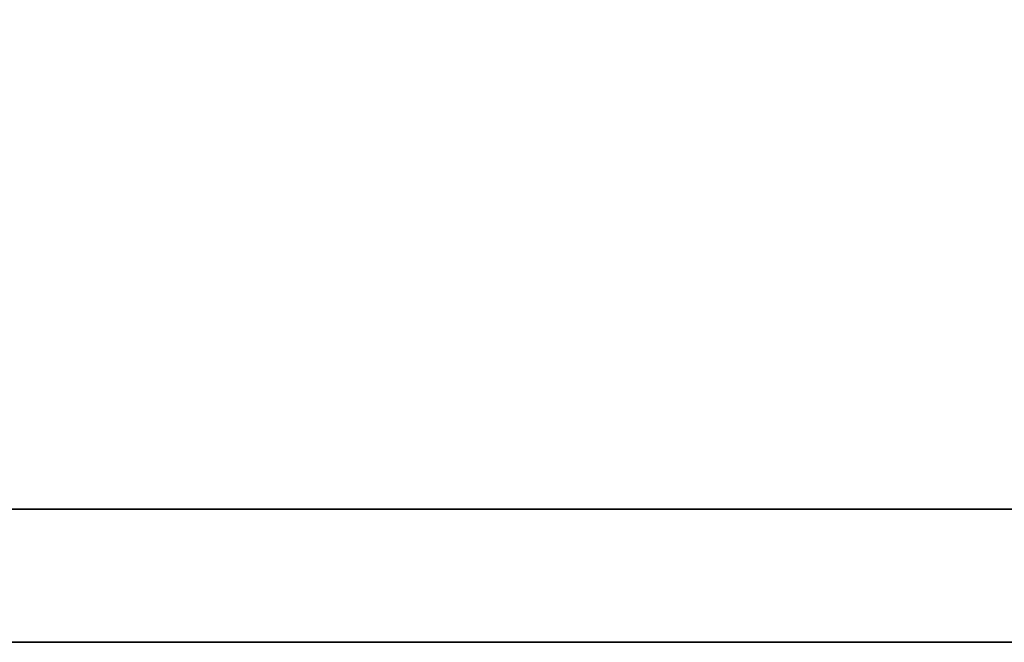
# Model space of a CAD drawing. Header units: millimetres. Extents: x 461 to 870, y -237 to -81.
# Tile 16 of 48: x 751.61 to 753.76, y -187.79 to -186.44. Entities that reach past the tile are written whole.
import ezdxf

# ---------------------------------------------------------------- set-up
doc = ezdxf.new("R2010")
doc.units = ezdxf.units.MM
doc.layers.add('DIM', color=4, linetype='CONTINUOUS')
doc.layers.add('layer 1', color=7, linetype='CONTINUOUS')

# ---------------------------------------------------------------- blocks, each defined once
blk = doc.blocks.new('TBI MOTION logo(完整正式版)')
at = {"layer": 'layer 1', "color": 22, "lineweight": 35}
blk.add_open_spline([(75.90875, -9.47875), (75.90875, -9.47875), (75.90875, -12.28625), (75.90875, -12.28625), (75.90875, -12.28625), (75.90875, -12.28625), (75.90875, -12.47875), (75.90875, -12.47875), (75.90875, -12.47875), (75.90875, -12.47875), (75.71625, -12.47875), (75.71625, -12.47875), (75.71625, -12.47875), (75.71625, -12.47875), (-88.32875, -12.47875), (-88.32875, -12.47875), (-88.32875, -12.47875), (-88.32875, -12.47875), (-88.32875, -13.29375), (-88.32875, -13.29375), (-88.32875, -13.29375), (-88.32875, -13.29375), (82.89125, -13.29375), (82.89125, -13.29375), (82.89125, -13.29375), (82.89125, -13.29375), (75.90875, -9.47875), (75.90875, -9.47875)], degree=3, knots=[0, 0, 0, 0, 0.1428571, 0.1428571, 0.1428571, 0.1428572, 0.2857143, 0.2857143, 0.2857143, 0.2857143, 0.4285714, 0.4285714, 0.4285714, 0.4285714, 0.5714286, 0.5714286, 0.5714286, 0.5714286, 0.7142857, 0.7142857, 0.7142857, 0.7142857, 0.8571429, 0.8571429, 0.8571429, 0.8571429, 1, 1, 1, 1], dxfattribs=at)

msp = doc.modelspace()

# ---------------------------------------------------------------- block references
at = {"layer": 'DIM', "color": 7, "xscale": 0.3557468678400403, "yscale": 0.3557468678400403, "zscale": 0.3557468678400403}
msp.add_blockref('TBI MOTION logo(完整正式版)', (776.5989, -183.0632), dxfattribs=at)

doc.saveas('drawing.dxf')
